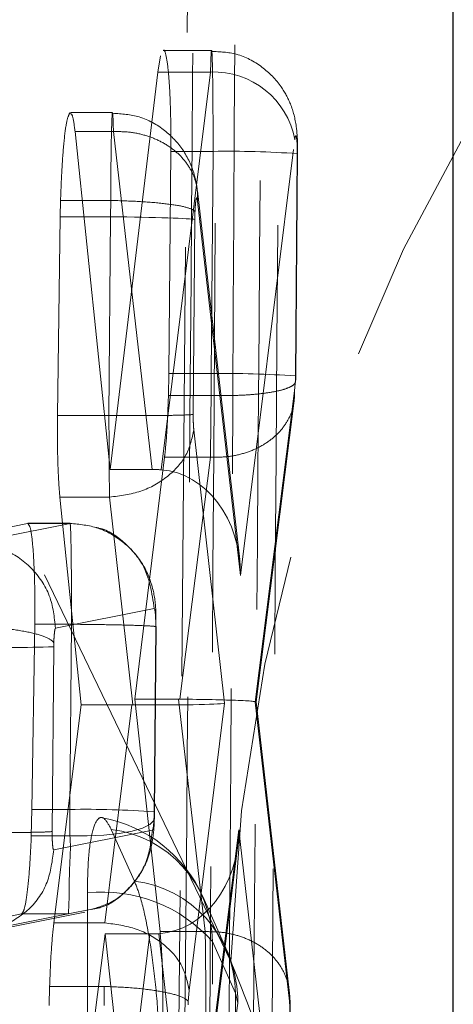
# Model space of a CAD drawing. Header units: millimetres. Extents: x 31 to 337, y 71 to 279.
# Tile 18 of 28: x 316.42 to 317.7, y 228.15 to 231.07. Entities that reach past the tile are written whole.
import ezdxf

# ---------------------------------------------------------------- set-up
doc = ezdxf.new("R2010")
doc.units = ezdxf.units.MM
doc.linetypes.add('HIDDEN', pattern=[1.905, 1.27, -0.635])

msp = doc.modelspace()

# ---------------------------------------------------------------- linework, layer by layer
at = {"color": 7, "linetype": 'Continuous', "lineweight": 25}
msp.add_line((317.6997, 223.2614), (317.6997, 237.2603), dxfattribs=at)
at = {"color": 7, "linetype": 'HIDDEN', "lineweight": 18}
for p, q in [((317.0425, 228.282), (315.085, 232.3448)), ((316.9238, 232.3012), (316.8704, 225.891)), ((316.9853, 230.9779), (316.8428, 230.9779)), ((316.8268, 230.9144), (316.8348, 230.9625)), ((316.6857, 229.7378), (316.8268, 230.9144)), ((316.9823, 230.9144), (316.8268, 230.9144)), ((316.9823, 230.9144), (316.836, 229.737)), ((316.6924, 230.7941), (316.5679, 230.7941)), ((316.5817, 230.7382), (316.6857, 229.7378)), ((316.6951, 230.7382), (316.5817, 230.7382)), ((316.6951, 230.7382), (316.6951, 230.7383)), ((316.8098, 229.7378), (316.6951, 230.7382)), ((317.0711, 229.4243), (317.2313, 230.7141)), ((316.865, 230.6794), (316.859, 230.0216)), ((316.9897, 230.6794), (316.865, 230.6794)), ((316.9841, 230.0216), (316.9897, 230.6794)), ((317.2387, 230.6726), (317.2332, 230.0149)), ((317.2341, 230.0153), (317.2397, 230.673)), ((317.0686, 229.4714), (316.9435, 230.5627)), ((316.538, 230.4859), (316.539, 230.5343)), ((316.6871, 230.5343), (316.539, 230.5343)), ((316.6876, 230.5343), (316.6868, 230.4859)), ((316.6871, 230.5343), (316.6876, 230.5343)), ((316.9441, 230.5317), (317.0711, 229.4243)), ((316.53, 229.8978), (316.538, 230.4859)), ((316.6868, 230.4859), (316.538, 230.4859)), ((316.687, 230.4859), (316.6821, 229.8978)), ((316.687, 230.4859), (316.6868, 230.4859)), ((316.9311, 229.901), (316.936, 230.4778)), ((316.936, 230.4778), (316.9363, 230.5003)), ((316.859, 230.0216), (316.8579, 229.9571)), ((316.9841, 230.0216), (316.859, 230.0216)), ((317.2332, 230.0149), (317.233, 230.0037)), ((317.233, 230.0037), (317.2308, 229.9708)), ((316.9839, 229.9571), (316.8579, 229.9571)), ((317.2308, 229.9708), (317.1141, 229.0488)), ((317.1169, 229.0498), (317.2298, 229.9419)), ((316.6821, 229.8978), (316.53, 229.8978)), ((316.6821, 229.8978), (316.6821, 229.8978)), ((317.024, 229.0459), (316.9328, 229.8557)), ((316.8463, 229.7741), (316.7582, 229.0579)), ((316.9818, 229.7741), (316.8463, 229.7741)), ((316.8912, 229.0579), (316.9818, 229.7741)), ((316.9818, 229.7741), (316.9818, 229.7741)), ((316.8098, 229.7378), (316.6857, 229.7378)), ((316.5999, 229.0411), (316.5369, 229.656)), ((316.6837, 229.656), (316.5369, 229.656)), ((316.6838, 229.656), (316.6837, 229.656)), ((316.6837, 229.656), (316.753, 229.0411)), ((316.1623, 229.5202), (316.4414, 229.5784)), ((316.5669, 229.5784), (316.275, 229.5202)), ((316.5669, 229.5784), (316.4414, 229.5784)), ((316.567, 229.5785), (316.4418, 229.5785)), ((316.5669, 229.5784), (316.5669, 229.5784)), ((316.524, 229.2677), (316.8159, 229.326)), ((316.4627, 229.2798), (316.4544, 228.7316)), ((316.5713, 229.2798), (316.4627, 229.2798)), ((316.5667, 228.7316), (316.5713, 229.2798)), ((316.5713, 229.2798), (316.5713, 229.2798)), ((316.8203, 229.2717), (316.8157, 228.7246)), ((316.8167, 228.725), (316.8213, 229.2723)), ((316.5188, 229.2134), (316.519, 229.2244)), ((316.5142, 228.6662), (316.5188, 229.2134)), ((316.7582, 229.0579), (316.833, 228.3699)), ((316.8877, 229.0579), (316.7582, 229.0579)), ((316.9666, 228.3699), (316.8877, 229.0579)), ((316.9187, 228.1959), (317.024, 229.0459)), ((317.1141, 229.0488), (317.2155, 228.1643)), ((317.2149, 228.1952), (317.1169, 229.0498)), ((316.5192, 228.3958), (316.5999, 229.0411)), ((316.7496, 229.0411), (316.5999, 229.0411)), ((316.7496, 229.0411), (316.6696, 228.3958)), ((316.4544, 228.7316), (316.4524, 228.6535)), ((316.5667, 228.7316), (316.4544, 228.7316)), ((316.8157, 228.7246), (316.8155, 228.7117)), ((316.8105, 228.6699), (316.5186, 228.6118)), ((316.7574, 228.5196), (316.6889, 228.6726)), ((317.0664, 228.6713), (316.9186, 227.5029)), ((317.2039, 227.4548), (317.0664, 228.6713)), ((316.5665, 228.6535), (316.4524, 228.6535)), ((316.9176, 227.474), (317.0634, 228.6263)), ((316.6311, 228.4362), (316.5615, 228.4225)), ((316.4237, 228.4225), (316.1405, 228.3643)), ((316.2695, 228.3643), (316.5615, 228.4225)), ((316.3184, 228.3691), (316.6107, 228.4273)), ((316.5615, 228.4225), (316.4237, 228.4225)), ((316.5615, 228.4225), (316.5615, 228.4225)), ((316.6696, 228.3958), (316.5192, 228.3958)), ((316.6696, 228.3958), (316.6696, 228.3958)), ((316.6709, 228.363), (316.5349, 227.3061)), ((316.6696, 227.3061), (316.8033, 228.363)), ((316.7902, 227.2539), (316.6709, 228.363)), ((316.8033, 228.363), (316.6709, 228.363)), ((316.8295, 228.3639), (316.9549, 227.2539)), ((316.9665, 228.3699), (316.833, 228.3699)), ((316.9666, 228.3699), (316.9665, 228.3699)), ((316.988, 228.3404), (317.0564, 228.1874)), ((316.5052, 228.1511), (316.5065, 228.2079)), ((316.6675, 228.2079), (316.5065, 228.2079)), ((316.6676, 228.2079), (316.6675, 228.2079)), ((316.9166, 228.1629), (316.9187, 228.1959)), ((316.9164, 228.1528), (316.9166, 228.1629))]:
    msp.add_line(p, q, dxfattribs=at)
at = {"color": 7, "linetype": 'HIDDEN', "lineweight": 18, "flags": 128}
for points in [[(316.8155, 228.7117), (316.8144, 228.6992), (316.8028, 228.6874), (316.7812, 228.6766), (316.7503, 228.6675), (316.7117, 228.6604), (316.6669, 228.6556), (316.6178, 228.6532), (316.5665, 228.6535)], [(316.6181, 228.4843), (316.6182, 227.7535), (316.6185, 224.8304), (316.6189, 220.7386)], [(317.0279, 228.3206), (316.98, 228.4277), (316.9595, 228.4736)], [(316.9889, 220.5947), (316.9888, 221.3255), (316.9884, 224.2485), (316.988, 228.3404)], [(317.0564, 228.1874), (317.0633, 228.1585), (317.0592, 228.1295), (317.0443, 228.1012), (317.019, 228.0744), (316.984, 228.0497), (316.9402, 228.0278), (316.8888, 228.0093), (316.8311, 227.9948)], [(317.0564, 228.1874), (317.0565, 227.4566), (317.0569, 224.5336), (317.0574, 220.4984)]]:
    msp.add_lwpolyline(points, dxfattribs=at)
at = {"color": 7, "linetype": 'HIDDEN', "lineweight": 18}
for centre, radius, start, end in [((322.2544, 228.1341), 5.2139, 102.2328, 178.375), ((316.9911, 230.6704), 0.2442, 10.3243, 92.0656), ((317.0352, 227.7791), 2.9007, 85.9764, 90.8984), ((317.0288, 227.0338), 2.9881, 86.078, 90.8559), ((316.3631, 233.723), 4.5123, 268.8152, 271.9776), ((316.6137, 225.9853), 2.7467, 85.7826, 90.9808), ((316.5889, 228.3077), 0.406, 24.1163, 79.5694), ((316.6469, 228.334), 0.3411, 1.0613, 82.9178), ((316.7153, 228.1811), 0.3412, 1.0623, 82.9181), ((316.6637, 228.0544), 0.4323, 41.414, 96.0606), ((316.6574, 228.1548), 0.406, 0.0076, 24.1158)]:
    msp.add_arc(centre, radius, start, end, dxfattribs=at)
for centre, major_axis, ratio, start_param, end_param in [((316.687, 230.4803), (0.25, -0.003), 0.022551, 0.08823, 1.57073), ((316.9794, 230.0165), (0.0005, 0.3039), 0.015669, 4.515561, 4.729169), ((316.9792, 230.0174), (0.0006, 0.3055), 0.016052, 3.7915, 4.513803), ((316.8047, 229.578), (0.2506, 0.0054), 0.637581, 1.431777, 1.536847), ((316.822, 229.4268), (0.0015, 0.3106), 0.80166, 4.708218, 6.232993), ((316.775, 229.0484), (0.2517, -0.0014), 0.02969, 4.624921, 6.136185), ((316.8825, 228.8996), (0.2506, 0.0055), 0.631518, 1.522374, 1.536126), ((316.8651, 229.0513), (0.2518, -0.0015), 0.027225, 6.134413, 7.750505), ((316.7552, 228.8887), (0.2508, -0.0054), 0.607306, 1.592785, 1.606205), ((316.5623, 228.7261), (0.0005, 0.3002), 0.014776, 4.467917, 4.730638), ((316.8174, 228.6738), (0.0021, 0.3103), 0.802537, 3.198413, 4.709753), ((316.7974, 228.5157), (0.2508, -0.0057), 0.608429, 4.749672, 4.854426), ((316.6723, 228.1562), (0.0006, 0.3056), 0.016085, 1.401137, 1.587743)]:
    msp.add_ellipse(centre, major_axis=major_axis, ratio=ratio, start_param=start_param, end_param=end_param, dxfattribs=at)
for points, knots in [([(317.0641, 232.8998), (317.0565, 231.4683), (317.0412, 228.6179), (317.0228, 225.7676), (317.0136, 224.3488)], [0, 0, 0, 0, 0.502233, 1, 1, 1, 1]), ([(316.9598, 225.3874), (316.9609, 225.5227), (316.9661, 226.1992), (316.9847, 228.6778), (316.9998, 231.0211), (317.0114, 232.8233)], [0, 0, 0, 0, 0.054586, 0.272931, 1, 1, 1, 1]), ([(317.1429, 225.3812), (317.144, 225.5165), (317.1495, 226.193), (317.1689, 228.6716), (317.1847, 231.015), (317.1968, 232.8171)], [0, 0, 0, 0, 0.054587, 0.272933, 1, 1, 1, 1]), ([(317.1434, 232.4983), (317.1349, 231.3655), (317.118, 229.0956), (317.0981, 226.8257), (317.0882, 225.6886)], [0, 0, 0, 0, 0.499048, 1, 1, 1, 1]), ([(316.8878, 225.89), (316.8878, 225.8904), (316.8968, 226.9596), (316.9159, 229.0967), (316.9316, 231.2334), (316.9396, 232.3016), (316.9396, 232.3017)], [0, 0, 0, 0, 0.000156, 0.5002798, 0.9999227, 1, 1, 1, 1]), ([(316.8428, 230.977), (316.843, 230.9773), (316.846, 230.983), (316.8517, 230.9619), (316.8587, 230.9123), (316.8634, 230.8318), (316.8653, 230.7498), (316.865, 230.6976), (316.865, 230.6794)], [0, 0, 0, 0, 0.013187, 0.230168, 0.4517, 0.66798, 0.884377, 1, 1, 1, 1]), ([(316.9897, 230.6794), (316.9897, 230.6794), (316.9897, 230.7131), (316.9897, 230.7819), (316.989, 230.8697), (316.9879, 230.9378), (316.9865, 230.9762), (316.9848, 230.9813), (316.9833, 230.957), (316.9826, 230.9258), (316.9823, 230.9144), (316.9823, 230.9144)], [0, 0, 0, 0, 0.0000896, 0.1517735, 0.3045581, 0.4468007, 0.6063393, 0.7530232, 0.9089319, 0.999906, 1, 1, 1, 1]), ([(317.2395, 230.6506), (317.2399, 230.685), (317.2406, 230.7424), (317.2226, 230.8163), (317.1891, 230.8789), (317.1362, 230.9327), (317.0633, 230.9719), (317.0102, 230.9743), (316.9855, 230.9755)], [0, 0, 0, 0, 0.2232346, 0.3732185, 0.4933903, 0.6669067, 0.8451697, 1, 1, 1, 1]), ([(316.6951, 230.7383), (316.6951, 230.7412), (316.6946, 230.7633), (316.6935, 230.7935), (316.6918, 230.7977), (316.6901, 230.7637), (316.6886, 230.7001), (316.6877, 230.6201), (316.6871, 230.5603), (316.6871, 230.5343), (316.6871, 230.5343)], [0, 0, 0, 0, 0.024974, 0.190484, 0.374648, 0.541517, 0.705744, 0.86977, 0.999901, 1, 1, 1, 1]), ([(316.539, 230.5343), (316.5402, 230.5679), (316.5427, 230.6352), (316.5494, 230.7174), (316.5575, 230.7765), (316.5634, 230.7878), (316.5663, 230.7934)], [0, 0, 0, 0, 0.249953, 0.4999, 0.750012, 1, 1, 1, 1]), ([(316.5679, 230.7914), (316.5702, 230.7905), (316.5754, 230.7886), (316.5795, 230.7562), (316.5817, 230.7382)], [0, 0, 0, 0, 0.444234, 1, 1, 1, 1]), ([(316.9433, 230.5643), (316.9432, 230.5652), (316.9425, 230.5705), (316.9399, 230.5881), (316.9307, 230.6273), (316.9039, 230.6861), (316.8476, 230.7454), (316.7749, 230.7868), (316.7196, 230.7905), (316.6929, 230.7924)], [0, 0, 0, 0, 0.010876, 0.060742, 0.138271, 0.351678, 0.560924, 0.787737, 1, 1, 1, 1]), ([(316.9441, 230.5317), (316.9441, 230.5456), (316.9441, 230.5734), (316.9311, 230.6134), (316.909, 230.6502), (316.8779, 230.6821), (316.8393, 230.708), (316.7947, 230.7265), (316.7459, 230.7377), (316.7121, 230.7381), (316.6951, 230.7383)], [0, 0, 0, 0, 0.124995, 0.249997, 0.374997, 0.499998, 0.624996, 0.749998, 0.875, 1, 1, 1, 1]), ([(317.2313, 230.7141), (317.2316, 230.7161), (317.2324, 230.7217), (317.2338, 230.7262), (317.2355, 230.725), (317.2369, 230.7182), (317.238, 230.7061), (317.2387, 230.6905), (317.2387, 230.6786), (317.2387, 230.6726)], [0, 0, 0, 0, 0.089897, 0.248358, 0.39904, 0.557183, 0.703558, 0.851729, 1, 1, 1, 1]), ([(316.9363, 230.5003), (316.9361, 230.5007), (316.935, 230.5026), (316.9284, 230.5086), (316.9033, 230.517), (316.8465, 230.5255), (316.7718, 230.5317), (316.7156, 230.5334), (316.6876, 230.5343)], [0, 0, 0, 0, 0.018689, 0.092159, 0.319312, 0.546258, 0.773129, 1, 1, 1, 1]), ([(316.9363, 230.5003), (316.9364, 230.503), (316.9368, 230.5115), (316.9377, 230.5245), (316.9391, 230.5361), (316.9408, 230.5423), (316.9425, 230.5415), (316.9436, 230.5361), (316.9441, 230.5322), (316.9441, 230.5317)], [0, 0, 0, 0, 0.077925, 0.25644, 0.432634, 0.608897, 0.801551, 0.974932, 1, 1, 1, 1]), ([(317.2338, 229.999), (317.2339, 230.0003), (317.234, 230.0058), (317.2341, 230.0112), (317.2341, 230.0153)], [0, 0, 0, 0, 0.250913, 1, 1, 1, 1]), ([(316.9839, 229.9571), (317.0012, 229.9568), (317.0356, 229.9562), (317.0851, 229.958), (317.1303, 229.9617), (317.1693, 229.9674), (317.2003, 229.9748), (317.222, 229.9835), (317.2342, 229.9933), (317.2334, 230.0002), (317.233, 230.0037)], [0, 0, 0, 0, 0.125005, 0.25001, 0.375021, 0.500021, 0.625015, 0.750011, 0.875007, 1, 1, 1, 1]), ([(316.8579, 229.9571), (316.8567, 229.9241), (316.8543, 229.8582), (316.8495, 229.8013), (316.8466, 229.7772), (316.8463, 229.7741)], [0, 0, 0, 0, 0.466125, 0.932205, 1, 1, 1, 1]), ([(316.9818, 229.7741), (316.9986, 229.7741), (317.0321, 229.7742), (317.0805, 229.7844), (317.1247, 229.8018), (317.1632, 229.8263), (317.1944, 229.8568), (317.2167, 229.892), (317.2301, 229.9305), (317.2306, 229.9573), (317.2308, 229.9708)], [0, 0, 0, 0, 0.1250003, 0.2500013, 0.3750014, 0.5000023, 0.625, 0.7500046, 0.8750015, 1, 1, 1, 1]), ([(316.5369, 229.656), (316.5356, 229.672), (316.5324, 229.7102), (316.5295, 229.7939), (316.5298, 229.8631), (316.53, 229.8978)], [0, 0, 0, 0, 0.262328, 0.62966, 1, 1, 1, 1]), ([(316.9311, 229.901), (316.9302, 229.9008), (316.9256, 229.8999), (316.9001, 229.8986), (316.8413, 229.8976), (316.7664, 229.8973), (316.7102, 229.8976), (316.6821, 229.8978)], [0, 0, 0, 0, 0.064093, 0.317274, 0.544852, 0.772427, 1, 1, 1, 1]), ([(316.6821, 229.8978), (316.6821, 229.8978), (316.6821, 229.8665), (316.6821, 229.8252), (316.6824, 229.7634), (316.6827, 229.7097), (316.6838, 229.6715), (316.6838, 229.656), (316.6838, 229.656)], [0, 0, 0, 0, 0.000212, 0.333359, 0.437424, 0.707192, 0.999776, 1, 1, 1, 1]), ([(316.9328, 229.8557), (316.9324, 229.859), (316.9319, 229.8655), (316.9314, 229.8757), (316.9311, 229.8874), (316.9311, 229.8951), (316.9311, 229.901)], [0, 0, 0, 0, 0.285588, 0.560319, 0.66708, 1, 1, 1, 1]), ([(316.9328, 229.8557), (316.9274, 229.8302), (316.9167, 229.7792), (316.8585, 229.7145), (316.7781, 229.668), (316.7152, 229.66), (316.6838, 229.656)], [0, 0, 0, 0, 0.249995, 0.499994, 0.749998, 1, 1, 1, 1]), ([(316.4414, 229.5784), (316.4442, 229.5756), (316.4499, 229.5701), (316.4568, 229.5189), (316.4615, 229.4425), (316.4633, 229.3578), (316.4628, 229.3017), (316.4627, 229.2798)], [0, 0, 0, 0, 0.215672, 0.431341, 0.646734, 0.862018, 1, 1, 1, 1]), ([(316.5713, 229.2798), (316.5713, 229.2798), (316.5713, 229.3008), (316.5714, 229.3559), (316.571, 229.4216), (316.5703, 229.4883), (316.5694, 229.5427), (316.5681, 229.5739), (316.5672, 229.5791), (316.5669, 229.5784), (316.5669, 229.5784)], [0, 0, 0, 0, 0.000129, 0.132346, 0.347254, 0.439639, 0.654204, 0.871043, 0.999875, 1, 1, 1, 1]), ([(316.5669, 229.5784), (316.595, 229.5756), (316.651, 229.57), (316.7265, 229.5259), (316.7978, 229.4475), (316.8091, 229.3717), (316.8159, 229.326)], [0, 0, 0, 0, 0.2142393, 0.4284796, 0.6555504, 1, 1, 1, 1]), ([(316.8209, 229.2878), (316.8209, 229.2959), (316.8208, 229.329), (316.8153, 229.3825), (316.7856, 229.4605), (316.7294, 229.5231), (316.6785, 229.5606), (316.6461, 229.5656), (316.6434, 229.566)], [0, 0, 0, 0, 0.066686, 0.273868, 0.508064, 0.728852, 0.977431, 1, 1, 1, 1]), ([(316.275, 229.5202), (316.3078, 229.5163), (316.3734, 229.5086), (316.456, 229.4501), (316.5135, 229.3666), (316.5205, 229.3007), (316.524, 229.2677)], [0, 0, 0, 0, 0.249999, 0.499998, 0.750002, 1, 1, 1, 1]), ([(316.8159, 229.326), (316.8163, 229.3258), (316.8171, 229.3254), (316.8184, 229.3195), (316.8194, 229.3097), (316.82, 229.2975), (316.8204, 229.2855), (316.8204, 229.2755), (316.8203, 229.2717)], [0, 0, 0, 0, 0.128318, 0.342809, 0.557224, 0.650503, 0.869931, 1, 1, 1, 1]), ([(316.8203, 229.2717), (316.8208, 229.2719), (316.8223, 229.2726), (316.8158, 229.2739), (316.7874, 229.2756), (316.7305, 229.2774), (316.6557, 229.2789), (316.5995, 229.2795), (316.5713, 229.2798)], [0, 0, 0, 0, 0.058812, 0.187131, 0.390343, 0.59357, 0.796781, 1, 1, 1, 1]), ([(316.27, 229.2742), (316.2981, 229.2729), (316.3543, 229.2704), (316.4291, 229.2603), (316.486, 229.2468), (316.509, 229.2355), (316.5169, 229.228), (316.5181, 229.2258), (316.519, 229.2244)], [0, 0, 0, 0, 0.226921, 0.453835, 0.680754, 0.907691, 0.938312, 1, 1, 1, 1]), ([(316.519, 229.2244), (316.5191, 229.2282), (316.5194, 229.2379), (316.5204, 229.2515), (316.5217, 229.2617), (316.5229, 229.2669), (316.5236, 229.2675), (316.524, 229.2677)], [0, 0, 0, 0, 0.162768, 0.411148, 0.659709, 0.845629, 1, 1, 1, 1]), ([(316.8163, 228.7059), (316.8164, 228.7075), (316.8166, 228.7138), (316.8167, 228.7203), (316.8167, 228.7251)], [0, 0, 0, 0, 0.251545, 1, 1, 1, 1]), ([(316.6889, 228.6726), (316.6822, 228.6849), (316.6674, 228.712), (316.6466, 228.7072), (316.6295, 228.6603), (316.6197, 228.5815), (316.6186, 228.5138), (316.6181, 228.4843)], [0, 0, 0, 0, 0.180191, 0.397525, 0.614835, 0.832147, 1, 1, 1, 1]), ([(316.6312, 228.4359), (316.6527, 228.4427), (316.6998, 228.4574), (316.7523, 228.5063), (316.7873, 228.5597), (316.804, 228.6053), (316.8116, 228.6428), (316.8151, 228.6752), (316.8161, 228.7004), (316.8166, 228.7135)], [0, 0, 0, 0, 0.1817548, 0.3977797, 0.5654424, 0.7004314, 0.7895343, 0.8907752, 1, 1, 1, 1]), ([(316.8155, 228.7117), (316.8152, 228.7058), (316.8147, 228.6939), (316.8134, 228.6802), (316.812, 228.6716), (316.8109, 228.6705), (316.8105, 228.6699)], [0, 0, 0, 0, 0.262067, 0.524184, 0.784078, 1, 1, 1, 1]), ([(316.8105, 228.6699), (316.8065, 228.6373), (316.7987, 228.572), (316.7404, 228.4919), (316.6801, 228.444), (316.6396, 228.4375), (316.6311, 228.4362)], [0, 0, 0, 0, 0.306203, 0.612408, 0.918608, 1, 1, 1, 1]), ([(316.2652, 228.6635), (316.2961, 228.6634), (316.3579, 228.6631), (316.4374, 228.6635), (316.496, 228.6646), (316.5081, 228.6657), (316.5142, 228.6662)], [0, 0, 0, 0, 0.25, 0.500005, 0.749998, 1, 1, 1, 1]), ([(316.4524, 228.6535), (316.4509, 228.6209), (316.4478, 228.5558), (316.4403, 228.4804), (316.4319, 228.4322), (316.4263, 228.4255), (316.4237, 228.4225)], [0, 0, 0, 0, 0.258175, 0.516339, 0.77469, 1, 1, 1, 1]), ([(316.5186, 228.6118), (316.5183, 228.6119), (316.5175, 228.6123), (316.5163, 228.6172), (316.5151, 228.6281), (316.5143, 228.6439), (316.5141, 228.6574), (316.5142, 228.6649), (316.5142, 228.6662)], [0, 0, 0, 0, 0.1095787, 0.3068636, 0.5222044, 0.7375004, 0.9552235, 1, 1, 1, 1]), ([(316.5615, 228.4225), (316.5615, 228.4225), (316.5621, 228.4225), (316.5627, 228.4335), (316.5649, 228.4792), (316.5642, 228.5561), (316.5696, 228.6205), (316.5665, 228.6535), (316.5665, 228.6535)], [0, 0, 0, 0, 0.000113, 0.219185, 0.48162, 0.742267, 0.999845, 1, 1, 1, 1]), ([(316.5186, 228.6118), (316.5145, 228.5794), (316.5064, 228.5147), (316.4503, 228.4312), (316.3944, 228.4), (316.3669, 228.3847)], [0, 0, 0, 0, 0.336922, 0.673843, 1, 1, 1, 1]), ([(316.8311, 227.9948), (316.8304, 228.0341), (316.8289, 228.1149), (316.817, 228.2476), (316.799, 228.3711), (316.778, 228.466), (316.7636, 228.5034), (316.7574, 228.5196)], [0, 0, 0, 0, 0.2010763, 0.4131636, 0.6252522, 0.8373394, 1, 1, 1, 1]), ([(316.5065, 228.2079), (316.5078, 228.2409), (316.5104, 228.307), (316.5156, 228.3663), (316.5187, 228.3917), (316.5192, 228.3958)], [0, 0, 0, 0, 0.4563262, 0.9126163, 1, 1, 1, 1]), ([(316.9187, 228.1959), (316.9137, 228.2211), (316.9037, 228.2715), (316.8456, 228.3362), (316.7648, 228.383), (316.7013, 228.3916), (316.6696, 228.3958)], [0, 0, 0, 0, 0.249999, 0.500003, 0.75, 1, 1, 1, 1]), ([(316.833, 228.3699), (316.8344, 228.354), (316.8379, 228.3159), (316.8413, 228.2321), (316.8413, 228.1626), (316.8413, 228.1276)], [0, 0, 0, 0, 0.262346, 0.628282, 1, 1, 1, 1]), ([(316.9682, 228.1276), (316.9682, 228.1276), (316.9682, 228.1555), (316.9682, 228.2088), (316.9677, 228.2893), (316.967, 228.3415), (316.9666, 228.3658), (316.9665, 228.3699), (316.9665, 228.3699)], [0, 0, 0, 0, 0.000211, 0.29616, 0.563705, 0.929856, 0.999799, 1, 1, 1, 1]), ([(316.9666, 228.3699), (316.9835, 228.3698), (317.0174, 228.3695), (317.0661, 228.3584), (317.1107, 228.34), (317.1493, 228.3142), (317.1804, 228.2824), (317.2025, 228.2457), (317.2155, 228.2058), (317.2155, 228.1781), (317.2155, 228.1643)], [0, 0, 0, 0, 0.1250011, 0.2499988, 0.3750008, 0.4999965, 0.6249985, 0.7499964, 0.8749949, 1, 1, 1, 1]), ([(317.4377, 225.6227), (317.434, 225.8231), (317.4266, 226.2242), (317.3668, 226.8741), (317.2782, 227.4674), (317.1661, 227.9738), (317.0843, 228.1778), (317.0425, 228.282)], [0, 0, 0, 0, 0.1973267, 0.3948336, 0.5898825, 0.7905001, 1, 1, 1, 1]), ([(316.9166, 228.1629), (316.9155, 228.1644), (316.9108, 228.1712), (316.8849, 228.1827), (316.8267, 228.1952), (316.7518, 228.2044), (316.6957, 228.2067), (316.6676, 228.2079)], [0, 0, 0, 0, 0.07363, 0.318804, 0.545876, 0.772936, 1, 1, 1, 1]), ([(317.2181, 228.1196), (317.2181, 228.1312), (317.2181, 228.1527), (317.2166, 228.1783), (317.2155, 228.1886), (317.2152, 228.1916)], [0, 0, 0, 0, 0.449525, 0.841338, 1, 1, 1, 1]), ([(317.2155, 228.1643), (317.2156, 228.1636), (317.2161, 228.159), (317.2167, 228.1493), (317.2172, 228.1341), (317.2172, 228.1241), (317.2172, 228.119)], [0, 0, 0, 0, 0.060013, 0.432345, 0.707599, 1, 1, 1, 1])]:
    msp.add_open_spline(points, degree=3, knots=knots, dxfattribs=at)

doc.saveas('drawing.dxf')
